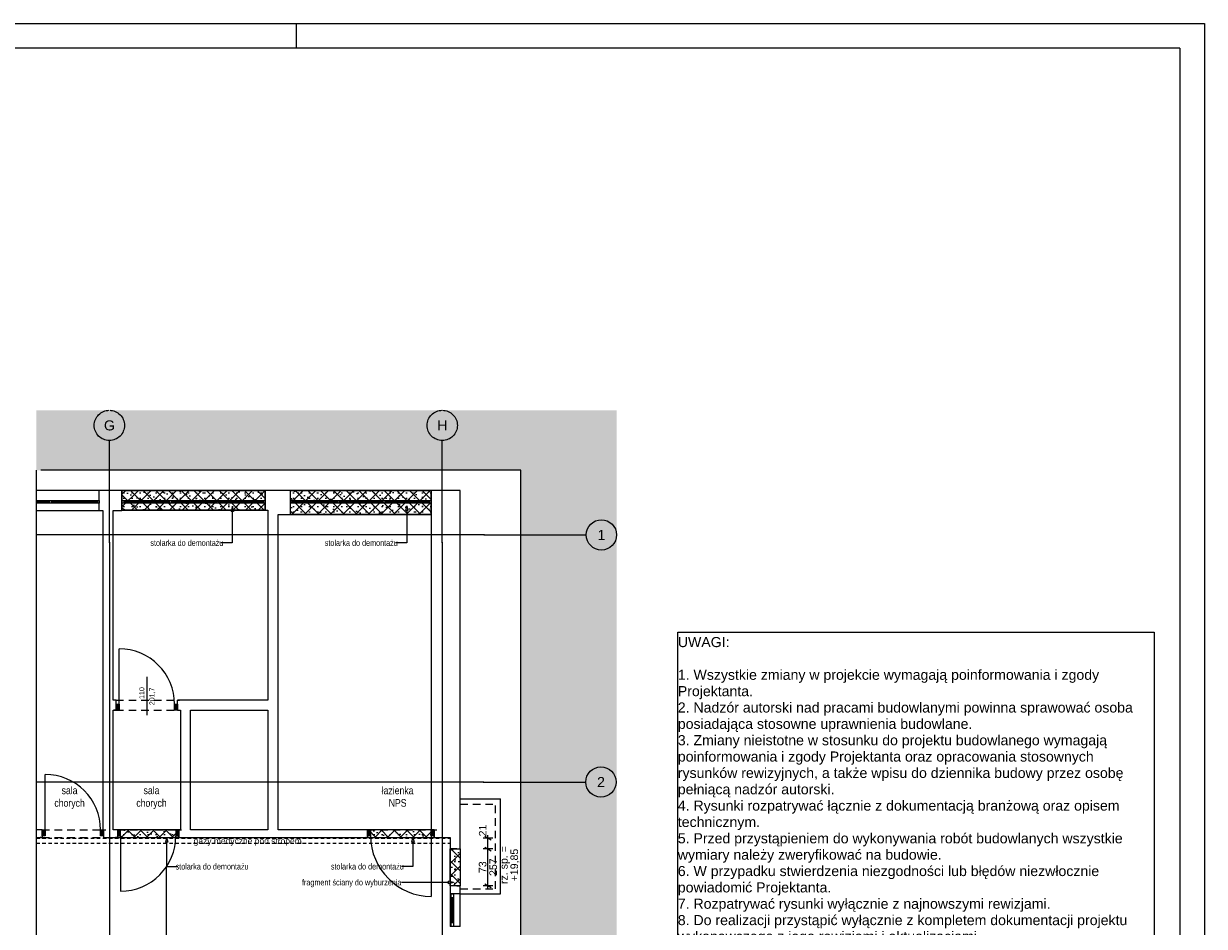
# Paper-space layout 'A-24 ROZBIÓRKI - PIĘTRO 6' of a CAD drawing. Header units: millimetres. Extents: x 0 to 540, y 0 to 297.
# Tile 7 of 7: x 306 to 540, y 118 to 297. Entities that reach past the tile are written whole.
import ezdxf
from ezdxf.xclip import XClip

# ---------------------------------------------------------------- set-up
doc = ezdxf.new("R2010")
doc.units = ezdxf.units.MM
doc.header["$MEASUREMENT"] = 0
doc.header["$XCLIPFRAME"] = 0
for name, pattern in [('ACAD_ISO03W100', [300, 120, -180]), ('DASHDOTX2', [1000, 500, -250, 0, -250]), ('Dashed 01', [1.2, 0.7, -0.5]), ('Przer. długie kreski', [2.5, 1.5, -1]), ('PRZERYWANA_DU_A', [550, 350, -200])]:
    doc.linetypes.add(name, pattern=pattern)
for name, color, linetype, lineweight in [('0_Nr_pióra__2', 8, 'Continuous', 13), ('A_wymiary_Nr_pióra__1', 7, 'Continuous', 20), ('A_wymiary_Nr_pióra__2', 8, 'Continuous', 13), ('A_ściany_Nr_pióra__1', 7, 'Continuous', 20), ('Drzwi Archicad_Nr_pióra__1', 7, 'Continuous', 20), ('Znaczniki drzwi Archicada_Nr_pióra__3', 252, 'Continuous', 13)]:
    doc.layers.add(name, color=color, linetype=linetype, lineweight=lineweight)
for name, color, linetype, lineweight, true_color in [('A_Arkusz_Nr_pióra__255', 7, 'Continuous', 15, 0x242424), ('A_opis_Nr_pióra__255', 7, 'Continuous', 15, 0x242424), ('A_opis_Nr_pióra__8', 7, 'Continuous', 13, 0x4c4c4c), ('A_osie_Nr_pióra__16', 7, 'Continuous', 5, 0x0f0f0f), ('A_osie_Nr_pióra__76', 7, 'Continuous', 5, 0x2d2d2d), ('A_pomocnicze_Nr_pióra__4', 7, 'Continuous', 18, 0x4b4b4b), ('A_rozbiórki_Nr_pióra__10', 7, 'Continuous', 13, 0x4b4b4b), ('A_wyposażenie_Nr_pióra__150', 7, 'Continuous', 5, 0x585858), ('A_wyposażenie_Nr_pióra__8', 7, 'Continuous', 13, 0x4c4c4c), ('A_ściany_Nr_pióra__10', 7, 'Continuous', 13, 0x4b4b4b), ('A_ściany_Nr_pióra__19', 7, 'Continuous', 5, 0x191919), ('Okna Archicada_Nr_pióra__19', 7, 'Continuous', 5, 0x191919)]:
    doc.layers.add(name, color=color, linetype=linetype, lineweight=lineweight, true_color=true_color)
for name, color, linetype in [('A_podrys', 7, 'Continuous'), ('A_rozbiórki', 7, 'Continuous'), ('Drzwi Archicad', 7, 'Continuous')]:
    doc.layers.add(name, color=color, linetype=linetype)
doc.styles.add('STYL_AUTOMATYCZNY_1', font='arial.ttf')
doc.styles.add('STYL_AUTOMATYCZNY_2', font='ARIALN.TTF')
doc.styles.add('STYL_AUTOMATYCZNY_4', font='arial.ttf')
pattern_1 = [(45, (-1716.4112, -334.4477), (-1.2572359, 1.2572359), []), (135, (-1716.4112, -334.4477), (1.2572359, 1.2572359), []), (90, (-1717.6685, -333.1905), (-1.6002, 0), [0, -1.0668, 0, -1.6002]), (155, (-1716.4112, -331.9332), (0.6762737, 1.4502737), [0, -0.78232, 0, -1.35128])]

# ---------------------------------------------------------------- blocks, each defined once
blk = doc.blocks.new('Rysunek_2_2', base_point=(-1716.41, -334.45))
at = {"linetype": 'Continuous', "lineweight": 0, "true_color": 0x484848}
blk.add_hatch(color=251, dxfattribs=at).paths.add_polyline_path([(423.45, 220.34), (308.39, 220.34), (308.39, 208.44), (404.45, 208.44), (404.45, 49.63), (308.39, 49.63), (308.39, 44.63), (423.45, 44.63)])
at = {"layer": 'A_rozbiórki', "linetype": 'Continuous', "lineweight": 0, "true_color": 0x4b4b4b}
h = blk.add_hatch(dxfattribs=at)
h.set_pattern_fill('facing_tile_0002', color=251, style=0, pattern_type=2)
h.set_pattern_definition(pattern_1)
h.paths.add_polyline_path([(325.39, 204.44), (325.39, 200.54), (353.81, 200.54), (353.81, 204.44)])
h = blk.add_hatch(dxfattribs=at)
h.set_pattern_fill('facing_tile_0002', color=251, style=0, pattern_type=2)
h.set_pattern_definition(pattern_1)
h.paths.add_polyline_path([(358.8, 204.44), (358.8, 199.69), (386.7, 199.69), (386.7, 204.44)])
h = blk.add_hatch(dxfattribs=at)
h.set_pattern_fill('facing_tile_0002', color=251, style=0, pattern_type=2)
h.set_pattern_definition(pattern_1)
h.paths.add_polyline_path([(336.69, 137.14), (324.49, 137.14), (324.49, 135.64), (336.69, 135.64)])
h = blk.add_hatch(dxfattribs=at)
h.set_pattern_fill('facing_tile_0002', color=251, style=0, pattern_type=2)
h.set_pattern_definition(pattern_1)
h.paths.add_polyline_path([(387.32, 137.14), (374.08, 137.14), (374.08, 135.64), (387.32, 135.64)])
h = blk.add_hatch(dxfattribs=at)
h.set_pattern_fill('facing_tile_0002', color=251, style=0, pattern_type=2)
h.set_pattern_definition(pattern_1)
h.paths.add_polyline_path([(390.45, 133.37), (390.45, 126.07), (392.45, 126.07), (392.45, 133.37)])
at = {"layer": 'Drzwi Archicad', "linetype": 'Continuous', "lineweight": 0, "true_color": 0xfdfdfd}
for points in [[(324.22, 162.05), (324.22, 160.9), (324.82, 160.9), (324.82, 162.05)], [(336.42, 160.9), (336.42, 162.05), (335.82, 162.05), (335.82, 160.9)], [(309.54, 137.14), (309.54, 135.99), (310.14, 135.99), (310.14, 137.14)], [(321.74, 135.99), (321.74, 137.14), (321.14, 137.14), (321.14, 135.99)], [(324.49, 135.99), (325.09, 135.99), (325.09, 137.14), (324.49, 137.14)], [(336.69, 137.14), (336.09, 137.14), (336.09, 135.99), (336.69, 135.99)], [(374.08, 137.14), (374.08, 135.99), (374.68, 135.99), (374.68, 137.14)], [(387.32, 135.99), (387.32, 137.14), (386.72, 137.14), (386.72, 135.99)]]:
    blk.add_hatch(color=7, dxfattribs=at).paths.add_polyline_path(points)
at = {"layer": '0_Nr_pióra__2', "color": 8, "linetype": 'PRZERYWANA_DU_A', "lineweight": 13, "flags": 128}
for points in [[(308.39, 208.44), (308.39, 49.63)], [(308.39, 49.63), (404.45, 49.63), (404.45, 208.44), (308.39, 208.44)]]:
    blk.add_lwpolyline(points, dxfattribs=at)
at = {"layer": 'A_opis_Nr_pióra__255', "color": 250, "linetype": 'Continuous', "lineweight": 15, "true_color": 0x242424}
for p, q in [((381.85, 201.38), (381.6, 200.45)), ((381.85, 201.38), (382.1, 200.45)), ((347.26, 201.19), (347.01, 200.26)), ((347.51, 200.26), (347.01, 200.26)), ((347.26, 201.19), (347.51, 200.26)), ((347.26, 200.26), (347.26, 194.04)), ((382.1, 200.45), (381.6, 200.45)), ((381.85, 200.45), (381.85, 194.04)), ((347.26, 194.04), (345.02, 194.04)), ((381.85, 194.04), (379.6, 194.04)), ((334.25, 135.64), (334, 134.7)), ((334.5, 134.7), (334, 134.7)), ((334.25, 135.64), (334.5, 134.7)), ((334.25, 134.7), (334.25, 129.89)), ((383.05, 135.64), (382.8, 134.7)), ((383.3, 134.7), (382.8, 134.7)), ((383.05, 135.64), (383.3, 134.7)), ((383.05, 134.7), (383.05, 129.89)), ((334.25, 129.89), (336.49, 129.89)), ((334.25, 111.81), (334.25, 129.89)), ((334.25, 129.89), (336.49, 129.89)), ((383.05, 129.89), (380.8, 129.89)), ((383.05, 126.71), (380.8, 126.71)), ((390.15, 126.71), (383.05, 126.71)), ((390.15, 126.46), (390.15, 126.96)), ((391.09, 126.71), (390.15, 126.96)), ((391.09, 126.71), (390.15, 126.46))]:
    blk.add_line(p, q, dxfattribs=at)
at = {"layer": 'A_osie_Nr_pióra__16', "color": 250, "linetype": 'DASHDOTX2', "lineweight": 5, "true_color": 0x0f0f0f}
for p, q in [((322.89, 194.09), (322.89, 214.34)), ((388.89, 194.09), (388.89, 214.34)), ((397.2, 195.63), (308.39, 195.63)), ((397.2, 195.63), (417.45, 195.63)), ((322.89, 194.09), (322.89, 44.63)), ((388.89, 194.09), (388.89, 44.63)), ((397.1, 146.63), (308.39, 146.63)), ((397.1, 146.63), (417.35, 146.63))]:
    blk.add_line(p, q, dxfattribs=at)
for p in [(397.2, 195.63), (397.2, 195.63), (322.89, 194.09), (322.89, 194.09), (388.89, 194.09), (388.89, 194.09), (397.1, 146.63), (397.1, 146.63)]:
    blk.add_point(p, dxfattribs=at)
at = {"layer": 'A_osie_Nr_pióra__76', "color": 250, "linetype": 'Continuous', "lineweight": 5, "true_color": 0x2d2d2d}
for centre in [(322.89, 217.34), (388.89, 217.34), (420.45, 195.63), (420.35, 146.63)]:
    blk.add_circle(centre, 3, dxfattribs=at)
at = {"layer": 'A_rozbiórki_Nr_pióra__10', "color": 251, "linetype": 'ACAD_ISO03W100', "lineweight": 13, "true_color": 0x4b4b4b, "flags": 128}
for points in [[(325.39, 204.44), (353.81, 204.44), (353.81, 200.54), (325.39, 200.54)], [(358.8, 204.44), (386.7, 204.44), (386.7, 199.69), (358.8, 199.69)], [(336.69, 137.14), (324.49, 137.14), (324.49, 135.64), (336.69, 135.64)], [(387.32, 137.14), (374.08, 137.14), (374.08, 135.64), (387.32, 135.64)], [(390.45, 133.37), (392.45, 133.37), (392.45, 126.07), (390.45, 126.07)]]:
    blk.add_lwpolyline(points, close=True, dxfattribs=at)
at = {"layer": 'A_wymiary_Nr_pióra__1', "color": 7, "linetype": 'Continuous', "lineweight": 20}
for p, q in [((398.58, 135.13), (397.33, 135.85)), ((397.33, 133.73), (398.58, 133.01)), ((397.33, 126.43), (398.58, 125.71))]:
    blk.add_line(p, q, dxfattribs=at)
at = {"layer": 'A_wymiary_Nr_pióra__2', "color": 8, "linetype": 'Continuous', "lineweight": 13}
for p, q in [((397.96, 135.49), (397.96, 136.1)), ((398.9, 135.49), (397.02, 135.49)), ((397.96, 133.37), (397.96, 135.49)), ((398.9, 133.37), (397.02, 133.37)), ((397.96, 126.07), (397.96, 133.37)), ((398.9, 126.07), (397.02, 126.07)), ((397.96, 125.46), (397.96, 126.07))]:
    blk.add_line(p, q, dxfattribs=at)
at = {"layer": 'A_wyposażenie_Nr_pióra__150', "color": 251, "linetype": 'Dashed 01', "lineweight": 5, "true_color": 0x585858}
for p, q in [((308.39, 135.49), (390.5, 135.49)), ((308.39, 134.49), (390.5, 134.49))]:
    blk.add_line(p, q, dxfattribs=at)
at = {"layer": 'A_ściany_Nr_pióra__1', "color": 7, "linetype": 'Continuous', "lineweight": 20}
for p, q in [((320.89, 200.44), (320.89, 204.44)), ((353.81, 200.54), (353.81, 204.44)), ((358.8, 199.69), (358.8, 204.44)), ((324.22, 162.89), (323.85, 162.89)), ((324.22, 162.05), (324.22, 162.89)), ((324.22, 160.9), (324.22, 162.05)), ((336.42, 162.89), (336.79, 162.89)), ((336.42, 162.05), (336.42, 162.89)), ((336.42, 160.9), (336.42, 162.05)), ((324.22, 160.9), (323.75, 160.9)), ((336.42, 160.9), (336.89, 160.9)), ((309.54, 137.14), (309.07, 137.14)), ((309.54, 137.14), (309.54, 135.99)), ((309.54, 135.99), (309.54, 135.64)), ((321.74, 137.14), (322.21, 137.14)), ((321.74, 137.14), (321.74, 135.99)), ((321.74, 135.99), (321.74, 135.64)), ((324.49, 137.14), (324.02, 137.14)), ((324.49, 137.14), (324.49, 135.99)), ((324.49, 135.99), (324.49, 135.64)), ((336.69, 137.14), (337.16, 137.14)), ((336.69, 137.14), (336.69, 135.99)), ((336.69, 135.99), (336.69, 135.64)), ((374.08, 137.14), (373.61, 137.14)), ((374.08, 137.14), (374.08, 135.99)), ((374.08, 135.99), (374.08, 135.64)), ((387.32, 137.14), (387.79, 137.14)), ((387.32, 137.14), (387.32, 135.99)), ((387.32, 135.99), (387.32, 135.64)), ((309.54, 135.64), (309.17, 135.64)), ((321.74, 135.64), (322.11, 135.64)), ((324.49, 135.64), (324.12, 135.64)), ((336.69, 135.64), (337.06, 135.64)), ((374.08, 135.64), (373.71, 135.64)), ((387.32, 135.64), (387.69, 135.64)), ((391.75, 133.37), (390.45, 133.37)), ((391.75, 133.37), (392.45, 133.37)), ((391.75, 126.07), (390.45, 126.07)), ((392.45, 124.47), (390.45, 124.47)), ((391.75, 126.07), (392.45, 126.07)), ((392.45, 118.01), (390.45, 118.01))]:
    blk.add_line(p, q, dxfattribs=at)
at = {"layer": 'A_ściany_Nr_pióra__1', "color": 7, "linetype": 'Continuous', "lineweight": 20, "flags": 128}
for points in [[(325.39, 204.44), (320.89, 204.44)], [(325.39, 204.44), (325.39, 200.54)], [(354.34, 204.44), (353.81, 204.44)], [(358.8, 204.44), (354.34, 204.44)], [(386.7, 199.69), (386.7, 204.44)], [(392.45, 204.44), (386.7, 204.44)], [(392.45, 135.64), (392.45, 204.44)], [(320.89, 200.44), (321.62, 200.44)], [(321.62, 200.44), (321.62, 137.14)], [(323.62, 162.89), (323.62, 200.44)], [(323.62, 200.44), (325.39, 200.44)], [(325.39, 200.44), (325.39, 200.54)], [(353.81, 200.54), (354.34, 200.54)], [(354.34, 200.54), (354.34, 199.69)], [(354.34, 199.69), (354.34, 162.89)], [(356.33, 199.69), (358.8, 199.69)], [(356.33, 137.14), (356.33, 199.69)], [(386.7, 199.69), (386.7, 137.14)], [(324.22, 162.89), (323.62, 162.89)], [(354.34, 162.89), (336.42, 162.89)], [(323.62, 137.14), (323.62, 160.9)], [(323.62, 160.9), (324.22, 160.9)], [(336.42, 160.9), (337, 160.9)], [(337, 160.9), (337, 137.14)], [(339, 137.14), (339, 160.9)], [(339, 160.9), (354.34, 160.9)], [(354.34, 160.9), (354.34, 137.14)], [(309.54, 137.14), (308.39, 137.14)], [(324.49, 137.14), (323.62, 137.14)], [(337, 137.14), (336.69, 137.14)], [(354.34, 137.14), (339, 137.14)], [(374.08, 137.14), (356.33, 137.14)], [(386.7, 137.14), (387.32, 137.14)], [(308.39, 135.64), (309.54, 135.64)], [(321.74, 135.64), (324.49, 135.64)], [(336.69, 135.64), (374.08, 135.64)], [(387.32, 135.64), (390.45, 135.64)], [(390.45, 135.64), (390.45, 133.37)], [(392.45, 133.37), (392.45, 135.64)], [(390.45, 126.07), (390.45, 124.47)], [(392.45, 124.47), (392.45, 126.07)]]:
    blk.add_lwpolyline(points, dxfattribs=at)
at = {"layer": 'A_ściany_Nr_pióra__10', "color": 251, "linetype": 'Przer. długie kreski', "lineweight": 13, "true_color": 0x4b4b4b}
for p, q in [((324.22, 162.89), (336.42, 162.89)), ((324.22, 160.9), (336.42, 160.9)), ((392.45, 142.27), (399.45, 142.27)), ((399.45, 125.47), (399.45, 142.27)), ((309.54, 137.14), (321.74, 137.14)), ((324.49, 137.14), (336.69, 137.14)), ((374.08, 137.14), (387.32, 137.14)), ((309.54, 135.64), (321.74, 135.64)), ((324.49, 135.64), (336.69, 135.64)), ((374.08, 135.64), (387.32, 135.64)), ((392.45, 125.47), (399.45, 125.47))]:
    blk.add_line(p, q, dxfattribs=at)
at = {"layer": 'A_ściany_Nr_pióra__10', "color": 251, "linetype": 'Continuous', "lineweight": 13, "true_color": 0x4b4b4b}
for p, q in [((392.45, 143.27), (400.45, 143.27)), ((400.45, 124.47), (400.45, 143.27)), ((392.45, 124.47), (400.45, 124.47))]:
    blk.add_line(p, q, dxfattribs=at)
at = {"layer": 'A_ściany_Nr_pióra__19', "color": 250, "linetype": 'Continuous', "lineweight": 5, "true_color": 0x191919}
for p, q in [((320.89, 204.44), (308.39, 204.44)), ((353.81, 204.44), (325.39, 204.44)), ((386.7, 204.44), (358.8, 204.44)), ((308.39, 200.44), (320.89, 200.44)), ((325.39, 200.54), (353.81, 200.54)), ((358.8, 199.69), (386.7, 199.69)), ((390.45, 124.47), (390.45, 118.01)), ((392.45, 118.01), (392.45, 124.47))]:
    blk.add_line(p, q, dxfattribs=at)
at = {"layer": 'Drzwi Archicad_Nr_pióra__1', "color": 7, "linetype": 'Continuous', "lineweight": 20}
for p, q in [((324.82, 162.05), (324.82, 173.05)), ((324.22, 162.89), (323.85, 162.89)), ((324.22, 162.89), (323.85, 162.89)), ((324.22, 162.05), (324.22, 162.89)), ((324.22, 162.05), (324.22, 162.89)), ((324.22, 162.05), (324.82, 162.05)), ((324.22, 160.9), (324.22, 162.05)), ((324.22, 160.9), (324.22, 162.05)), ((324.22, 160.9), (324.22, 162.05)), ((324.82, 162.05), (324.82, 160.9)), ((335.82, 160.9), (335.82, 162.05)), ((335.82, 162.05), (336.42, 162.05)), ((336.42, 162.05), (336.42, 162.89)), ((336.42, 162.05), (336.42, 162.89)), ((336.42, 162.89), (336.79, 162.89)), ((336.42, 162.89), (336.79, 162.89)), ((336.42, 162.05), (336.42, 160.9)), ((336.42, 160.9), (336.42, 162.05)), ((336.42, 160.9), (336.42, 162.05)), ((324.22, 160.9), (323.75, 160.9)), ((324.22, 160.9), (323.75, 160.9)), ((324.82, 160.9), (324.22, 160.9)), ((336.42, 160.9), (335.82, 160.9)), ((336.42, 160.9), (336.89, 160.9)), ((336.42, 160.9), (336.89, 160.9)), ((310.14, 137.14), (310.14, 148.14)), ((309.54, 137.14), (309.07, 137.14)), ((309.54, 137.14), (309.07, 137.14)), ((309.54, 137.14), (310.14, 137.14)), ((309.54, 135.99), (309.54, 137.14)), ((309.54, 137.14), (309.54, 135.99)), ((309.54, 137.14), (309.54, 135.99)), ((310.14, 135.99), (309.54, 135.99)), ((309.54, 135.99), (309.54, 135.64)), ((309.54, 135.99), (309.54, 135.64)), ((310.14, 137.14), (310.14, 135.99)), ((321.14, 135.99), (321.14, 137.14)), ((321.14, 137.14), (321.74, 137.14)), ((321.74, 135.99), (321.14, 135.99)), ((321.74, 137.14), (321.74, 135.99)), ((321.74, 137.14), (321.74, 135.99)), ((321.74, 137.14), (321.74, 135.99)), ((321.74, 137.14), (322.21, 137.14)), ((321.74, 137.14), (322.21, 137.14)), ((321.74, 135.99), (321.74, 135.64)), ((321.74, 135.99), (321.74, 135.64)), ((324.49, 137.14), (324.02, 137.14)), ((324.49, 137.14), (324.02, 137.14)), ((325.09, 137.14), (324.49, 137.14)), ((324.49, 137.14), (324.49, 135.99)), ((324.49, 137.14), (324.49, 135.99)), ((324.49, 137.14), (324.49, 135.99)), ((324.49, 135.99), (325.09, 135.99)), ((324.49, 135.99), (324.49, 135.64)), ((324.49, 135.99), (324.49, 135.64)), ((325.09, 135.99), (325.09, 137.14)), ((325.09, 135.99), (325.09, 124.99)), ((336.69, 137.14), (336.09, 137.14)), ((336.09, 137.14), (336.09, 135.99)), ((336.09, 135.99), (336.69, 135.99)), ((336.69, 135.99), (336.69, 137.14)), ((336.69, 137.14), (336.69, 135.99)), ((336.69, 137.14), (336.69, 135.99)), ((336.69, 137.14), (337.16, 137.14)), ((336.69, 137.14), (337.16, 137.14)), ((336.69, 135.99), (336.69, 135.64)), ((336.69, 135.99), (336.69, 135.64)), ((374.08, 137.14), (373.61, 137.14)), ((374.08, 137.14), (373.61, 137.14)), ((374.08, 137.14), (374.68, 137.14)), ((374.08, 135.99), (374.08, 137.14)), ((374.08, 137.14), (374.08, 135.99)), ((374.08, 137.14), (374.08, 135.99)), ((374.68, 135.99), (374.08, 135.99)), ((374.08, 135.99), (374.08, 135.64)), ((374.08, 135.99), (374.08, 135.64)), ((374.68, 137.14), (374.68, 135.99)), ((386.72, 135.99), (386.72, 137.14)), ((386.72, 137.14), (387.32, 137.14)), ((387.32, 135.99), (386.72, 135.99)), ((386.72, 135.99), (386.72, 123.95)), ((387.32, 137.14), (387.32, 135.99)), ((387.32, 137.14), (387.32, 135.99)), ((387.32, 137.14), (387.32, 135.99)), ((387.32, 137.14), (387.79, 137.14)), ((387.32, 137.14), (387.79, 137.14)), ((387.32, 135.99), (387.32, 135.64)), ((387.32, 135.99), (387.32, 135.64)), ((309.54, 135.64), (309.17, 135.64)), ((309.54, 135.64), (309.17, 135.64)), ((321.74, 135.64), (322.11, 135.64)), ((321.74, 135.64), (322.11, 135.64)), ((324.49, 135.64), (324.12, 135.64)), ((324.49, 135.64), (324.12, 135.64)), ((336.69, 135.64), (337.06, 135.64)), ((336.69, 135.64), (337.06, 135.64)), ((374.08, 135.64), (373.71, 135.64)), ((374.08, 135.64), (373.71, 135.64)), ((387.32, 135.64), (387.69, 135.64)), ((387.32, 135.64), (387.69, 135.64))]:
    blk.add_line(p, q, dxfattribs=at)
for centre, radius, start, end in [((324.82, 162.05), 11, 0, 90), ((310.14, 137.14), 11, 0, 90), ((325.09, 135.99), 11, 270, 0), ((386.72, 135.99), 12.04, 180, 270)]:
    blk.add_arc(centre, radius, start, end, dxfattribs=at)
at = {"layer": 'Okna Archicada_Nr_pióra__19', "color": 250, "linetype": 'Continuous', "lineweight": 5, "true_color": 0x191919}
for p, q in [((308.39, 202.44), (320.89, 202.44)), ((311.04, 202.19), (308.39, 202.19)), ((320.89, 201.94), (308.39, 201.94)), ((311.04, 202.44), (311.04, 201.94)), ((311.44, 202.44), (311.44, 201.94)), ((320.49, 202.19), (311.44, 202.19)), ((320.49, 202.44), (320.49, 201.94)), ((320.89, 202.44), (320.89, 201.94)), ((325.39, 201.94), (325.39, 202.44)), ((325.39, 202.44), (353.81, 202.44)), ((353.81, 201.94), (325.39, 201.94)), ((325.79, 202.44), (325.79, 201.94)), ((334.73, 202.19), (325.79, 202.19)), ((334.73, 202.44), (334.73, 201.94)), ((335.13, 202.44), (335.13, 201.94)), ((344.07, 202.19), (335.13, 202.19)), ((344.07, 202.44), (344.07, 201.94)), ((344.47, 202.44), (344.47, 201.94)), ((353.41, 202.19), (344.47, 202.19)), ((353.41, 202.44), (353.41, 201.94)), ((353.81, 202.44), (353.81, 201.94)), ((358.8, 201.94), (358.8, 202.44)), ((358.8, 202.44), (386.7, 202.44)), ((386.7, 201.94), (358.8, 201.94)), ((359.2, 202.44), (359.2, 201.94)), ((367.97, 202.19), (359.2, 202.19)), ((367.97, 202.44), (367.97, 201.94)), ((368.37, 202.44), (368.37, 201.94)), ((377.14, 202.19), (368.37, 202.19)), ((377.14, 202.44), (377.14, 201.94)), ((377.54, 202.44), (377.54, 201.94)), ((386.3, 202.19), (377.54, 202.19)), ((386.3, 202.44), (386.3, 201.94)), ((386.7, 202.44), (386.7, 201.94)), ((391.75, 133.37), (390.45, 133.37)), ((390.45, 133.37), (390.45, 126.07)), ((391.75, 133.37), (392.45, 133.37)), ((392.45, 133.37), (392.45, 126.07)), ((391.75, 126.07), (390.45, 126.07)), ((390.65, 118.01), (390.65, 124.47)), ((390.65, 124.47), (391.15, 124.47)), ((391.15, 124.47), (391.15, 118.01)), ((391.75, 126.07), (392.45, 126.07)), ((390.65, 123.72), (391.15, 123.72)), ((390.9, 118.76), (390.9, 123.72)), ((390.65, 118.76), (391.15, 118.76)), ((391.15, 118.01), (390.65, 118.01))]:
    blk.add_line(p, q, dxfattribs=at)
at = {"layer": 'Znaczniki drzwi Archicada_Nr_pióra__3', "color": 252, "linetype": 'Continuous', "lineweight": 13}
blk.add_line((330.32, 167.46), (330.32, 159.89), dxfattribs=at)
at = {"layer": 'A_opis_Nr_pióra__8', "color": 251, "linetype": 'Continuous', "lineweight": 13, "true_color": 0x4c4c4c, "char_height": 1.2, "style": 'STYL_AUTOMATYCZNY_2'}
for s, insert, attachment_point in [('\\A1;{\\pql;\\fArial Narrow|b0|i0|c238|p0;\\W1.000000;stolarka do demontażu}', (331.02, 194.04), 4), ('\\A1;{\\pql;\\fArial Narrow|b0|i0|c238|p0;\\W1.000000;stolarka do demontażu}', (365.6, 194.04), 4), ('\\A1;{\\pqr;\\fArial Narrow|b0|i0|c238|p0;\\W1.000000;stolarka do demontażu}', (350.5, 129.88), 6), ('\\A1;{\\pqr;\\fArial Narrow|b0|i0|c238|p0;\\W1.000000;stolarka do demontażu}', (350.5, 129.88), 6), ('\\A1;{\\pql;\\fArial Narrow|b0|i0|c238|p0;\\W1.000000;stolarka do demontażu}', (366.8, 129.88), 4), ('\\A1;{\\pqr;\\fArial Narrow|b0|i0|c238|p0;\\W1.000000;fragment ściany do wyburzenia}', (380.8, 126.55), 6)]:
    blk.add_mtext(s, dxfattribs=dict(at, insert=insert, attachment_point=attachment_point))
at = {"layer": 'A_osie_Nr_pióra__76', "color": 250, "linetype": 'Continuous', "lineweight": 5, "true_color": 0x2d2d2d, "char_height": 2, "attachment_point": 1, "style": 'STYL_AUTOMATYCZNY_1'}
for s, insert in [('\\A1;{\\pql;\\pt0;\\fArial|b0|i0|c238|p0;\\W1.000000;G}', (321.82, 218.34)), ('\\A1;{\\pql;\\pt0;\\fArial|b0|i0|c238|p0;\\W1.000000;H}', (387.9, 218.34)), ('\\A1;{\\pql;\\pt0;\\fArial|b0|i0|c238|p0;\\W1.000000;1}', (419.69, 196.63)), ('\\A1;{\\pql;\\pt0;\\fArial|b0|i0|c238|p0;\\W1.000000;2}', (419.59, 147.63))]:
    blk.add_mtext(s, dxfattribs=dict(at, insert=insert))
at = {"layer": 'A_pomocnicze_Nr_pióra__4', "color": 251, "linetype": 'Continuous', "lineweight": 18, "true_color": 0x4b4b4b, "char_height": 1.5, "width": 7.7333, "attachment_point": 5, "style": 'STYL_AUTOMATYCZNY_2'}
for s, insert, line_spacing_factor in [('\\A1;{\\pqc;\\fArial Narrow|b0|i0|c238|p0;\\W1.000000;sala chorych}', (315, 143.5), 0.996837), ('\\A1;{\\pqc;\\fArial Narrow|b0|i0|c238|p0;\\W1.000000;sala chorych}', (331.25, 143.5), 0.996837), ('\\A1;{\\pqc;\\fArial Narrow|b0|i0|c238|p0;\\W1.000000;łazienka NPS}', (380.04, 143.71), 0.984555)]:
    blk.add_mtext(s, dxfattribs=dict(at, insert=insert, line_spacing_factor=line_spacing_factor))
at = {"layer": 'A_wymiary_Nr_pióra__1', "color": 7, "linetype": 'Continuous', "lineweight": 20, "char_height": 1.5, "attachment_point": 7, "rotation": 90, "style": 'STYL_AUTOMATYCZNY_4'}
for s, insert, width in [('\\A1;{\\pql;\\fArial|b0|i0|c238|p0;\\W1.000000;21}', (397.66, 135.85), 2.2882), ('\\A1;{\\pql;\\fArial|b0|i0|c238|p0;\\W1.000000;257}', (399.76, 128), 3.4323), ('\\A1;{\\pql;\\fArial|b0|i0|c238|p0;\\W1.000000;73}', (397.66, 128.57), 2.2882)]:
    blk.add_mtext(s, dxfattribs=dict(at, insert=insert, width=width))
at = {"layer": 'A_wymiary_Nr_pióra__1', "color": 7, "linetype": 'Continuous', "lineweight": 20, "insert": (400.35, 130.17), "char_height": 1.5, "width": 7.961, "attachment_point": 2, "rotation": 90, "line_spacing_factor": 0.825183, "style": 'STYL_AUTOMATYCZNY_4'}
blk.add_mtext('\\A1;{\\pqc;\\fArial|b0|i0|c238|p0;\\W1.000000;rz. sp. = +19,85}', dxfattribs=at)
at = {"layer": 'A_wyposażenie_Nr_pióra__8', "color": 251, "linetype": 'Continuous', "lineweight": 13, "true_color": 0x4c4c4c, "insert": (350.32, 134.77), "char_height": 1.2, "attachment_point": 5, "style": 'STYL_AUTOMATYCZNY_1'}
blk.add_mtext('\\A1;{\\pqc;\\fArial|b0|i0|c238|p0;\\W1.000000;gazy medyczne pod stropem}', dxfattribs=at)
at = {"layer": 'Znaczniki drzwi Archicada_Nr_pióra__3', "color": 252, "linetype": 'Continuous', "lineweight": 13, "char_height": 1, "attachment_point": 7, "rotation": 90, "style": 'STYL_AUTOMATYCZNY_1'}
for s, insert in [('\\A1;{\\pql;\\pt1;\\fArial|b0|i0|c238|p0;\\W1.000000;110}', (329.83, 163.11)), ('\\A1;{\\pql;\\pt1;\\fArial|b0|i0|c238|p0;\\W1.000000;201,7}', (332.01, 161.86))]:
    blk.add_mtext(s, dxfattribs=dict(at, insert=insert))

psp = doc.layouts.new('A-24 ROZBIÓRKI - PIĘTRO 6')

# ---------------------------------------------------------------- linework, layer by layer
at = {"layer": '0_Nr_pióra__2', "color": 8, "linetype": 'Continuous', "lineweight": 13, "flags": 128}
psp.add_lwpolyline([(435.6, 176.33), (530.02, 176.33), (530.02, 97.15), (435.6, 97.15)], close=True, dxfattribs=at)
at = {"layer": 'A_Arkusz_Nr_pióra__255', "color": 250, "linetype": 'Continuous', "lineweight": 15, "true_color": 0x242424}
for p, q in [((360, 292.1), (360, 297)), ((535.1, 292.1), (29.9, 292.1)), ((535.1, 292.1), (535.1, 4.9))]:
    psp.add_line(p, q, dxfattribs=at)
at = {"layer": 'A_Arkusz_Nr_pióra__255', "color": 250, "linetype": 'Continuous', "lineweight": 15, "true_color": 0x242424, "flags": 128}
psp.add_lwpolyline([(0, 297), (540, 297), (540, 0), (0, 0)], close=True, dxfattribs=at)

# ---------------------------------------------------------------- block references
at = {"layer": 'A_podrys', "color": 37, "linetype": 'Continuous', "lineweight": 5, "true_color": 0x656532}
ref = psp.add_blockref('Rysunek_2_2', (-1716.41, -334.45), dxfattribs=at)
XClip(ref).set_block_clipping_path([(308.3886525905, 44.6271480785), (423.4538627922, 220.336204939)])

# ---------------------------------------------------------------- texts
at = {"layer": '0_Nr_pióra__2', "color": 8, "linetype": 'Continuous', "lineweight": 13, "insert": (435.6, 175.38), "char_height": 2, "width": 93.4245, "attachment_point": 1, "line_spacing_factor": 0.972584, "style": 'STYL_AUTOMATYCZNY_1'}
psp.add_mtext('\\A1;{\\pql;\\fArial|b0|i0|c238|p0;\\W1.000000;UWAGI:\\P\\pql;\\fArial|b0|i0|c238|p0;\\W1.000000;\\P\\pql;\\fArial|b0|i0|c238|p0;\\W1.000000;1. Wszystkie zmiany w projekcie wymagają poinformowania i zgody Projektanta.\\P\\pql;\\fArial|b0|i0|c238|p0;\\W1.000000;2. Nadzór autorski nad pracami budowlanymi powinna sprawować osoba posiadająca stosowne uprawnienia budowlane.\\P\\pql;\\fArial|b0|i0|c238|p0;\\W1.000000;3. Zmiany nieistotne w stosunku do projektu budowlanego wymagają poinformowania i zgody Projektanta oraz opracowania stosownych rysunków rewizyjnych, a także wpisu do dziennika budowy przez osobę pełniącą nadzór autorski.\\P\\pql;\\fArial|b0|i0|c238|p0;\\W1.000000;4. Rysunki rozpatrywać łącznie z dokumentacją branżową oraz opisem technicznym.\\P\\pql;\\pt3.76365;\\fArial|b0|i0|c238|p0;\\W1.000000;5. Przed przystąpieniem do wykonywania robót budowlanych wszystkie wymiary należy zweryfikować na budowie.\\P\\pql;\\fArial|b0|i0|c238|p0;\\W1.000000;6. W przypadku stwierdzenia niezgodności lub błędów niezwłocznie powiadomić Projektanta.\\P\\pql;\\fArial|b0|i0|c238|p0;\\W1.000000;7. Rozpatrywać rysunki wyłącznie z najnowszymi rewizjami.\\P\\pql;\\fArial|b0|i0|c238|p0;\\W1.000000;8. Do realizacji przystąpić wyłącznie z kompletem dokumentacji projektu wykonawczego z jego rewizjami i aktualizacjami.\\P\\pql;\\fArial|b0|i0|c238|p0;\\W1.000000;9. Wszystke materiały użyte do wykończenia wnętrz powinny posiadać świadectwo dopuszczenia do stosowania w obiektach użyteczności publicznej, wydane przez PZH.\\P\\pql;\\fArial|b1|i0|c238|p0;\\W1.000000;10.Wszystke materiały użyte do wykończenia wnętrz powinny posiadać atesty świadczące o trudnozapalności}', dxfattribs=at)

doc.saveas('drawing.dxf')
